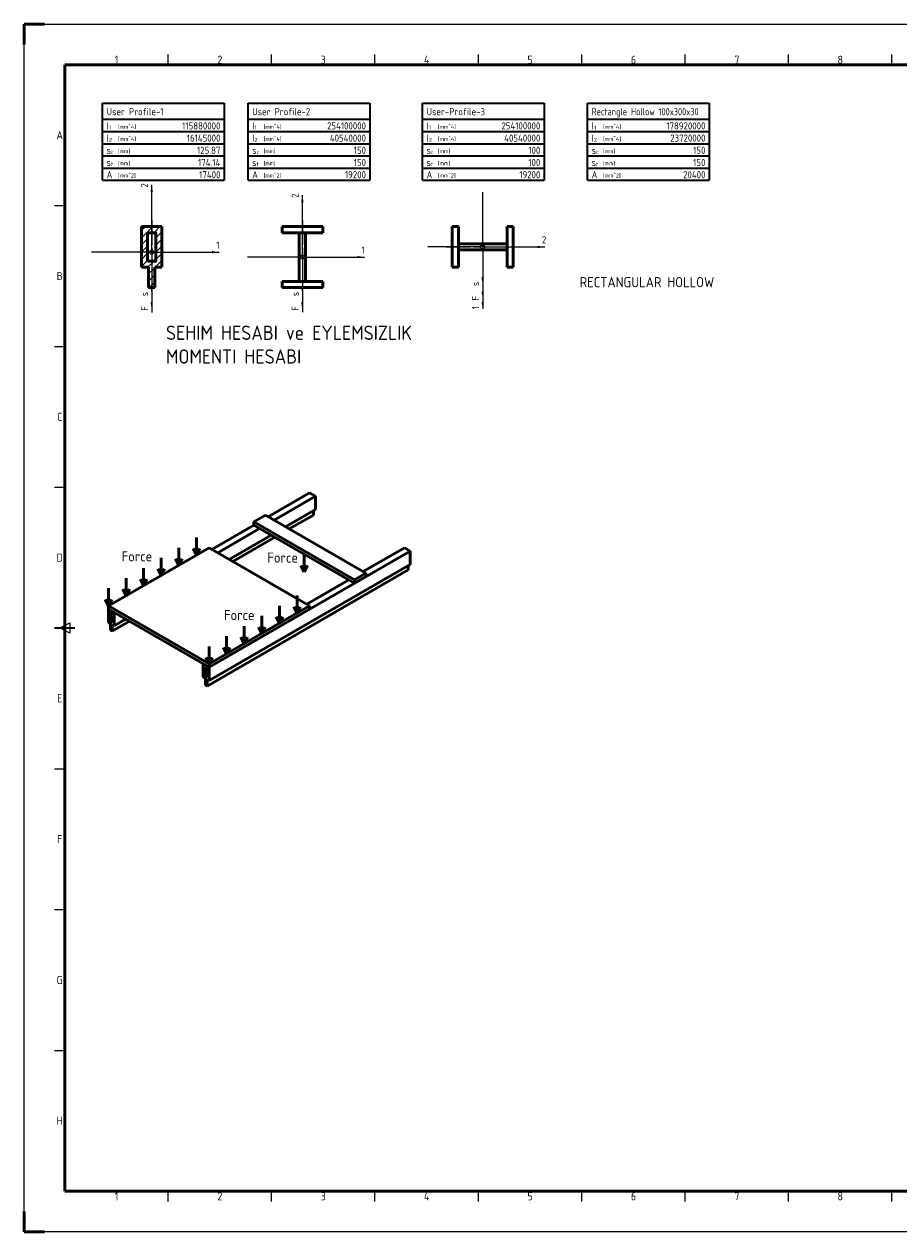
# Model space of a CAD drawing. Extents: x 0 to 12610, y 0 to 5940.
# Tile 1 of 2: x 0 to 4304, y 0 to 5940. Entities that reach past the tile are written whole.
import ezdxf
from ezdxf.enums import TextEntityAlignment as Align

# ---------------------------------------------------------------- set-up
doc = ezdxf.new("R2010")
doc.units = 0
doc.header["$LTSCALE"] = 10
doc.linetypes.add('AM_ISO08W050', pattern=[18, 12, -1.5, 3, -1.5])
doc.layers.get('0').update_dxf_attribs({"linetype": 'CONTINUOUS'})
for name, color, linetype, lineweight in [('AM_0', 7, 'CONTINUOUS', 50), ('AM_4', 3, 'CONTINUOUS', 25), ('AM_6', 2, 'CONTINUOUS', 35), ('AM_7', 4, 'AM_ISO08W050', 25), ('AM_8', 1, 'CONTINUOUS', 25), ('AM_BOR', 7, 'CONTINUOUS', 50), ('AM_VIS', 7, 'CONTINUOUS', 50)]:
    doc.layers.add(name, color=color, linetype=linetype, lineweight=lineweight)
doc.styles.add('ACISOTS', font='isocp.shx', dxfattribs={"height": 1})
doc.styles.get("Standard").update_dxf_attribs({"font": 'ISOCP.SHX'})

# ---------------------------------------------------------------- blocks, each defined once
blk = doc.blocks.new('ISO_A2X3')
for p, q in [((1241, 574), (20, 574)), ((20, 574), (20, 20)), ((20, 20), (1241, 20))]:
    blk.add_line(p, q)
at = {"layer": 'AM_BOR'}
for p, q in [((10, 594), (0, 594)), ((0, 594), (0, 584)), ((0, 0), (0, 10)), ((0, 0), (10, 0))]:
    blk.add_line(p, q, dxfattribs=at)
at = {"layer": 'AM_BOR', "color": 1, "lineweight": 25}
for p, q in [((0, 594), (1261, 594)), ((0, 0), (0, 594)), ((70.875, 574), (70.875, 579)), ((121.75, 574), (121.75, 579)), ((172.625, 574), (172.625, 579)), ((223.5, 574), (223.5, 579)), ((274.375, 574), (274.375, 579)), ((325.25, 574), (325.25, 579)), ((376.125, 574), (376.125, 579)), ((427, 574), (427, 579)), ((15, 504.75), (20, 504.75)), ((15, 435.5), (20, 435.5)), ((15, 366.25), (20, 366.25)), ((17.5, 297), (22.5, 299.5)), ((22.5, 294.5), (17.5, 297)), ((22.5, 299.5), (22.5, 294.5)), ((15, 227.75), (20, 227.75)), ((15, 158.5), (20, 158.5)), ((15, 89.25), (20, 89.25)), ((70.875, 15), (70.875, 20)), ((121.75, 15), (121.75, 20)), ((172.625, 15), (172.625, 20)), ((223.5, 15), (223.5, 20)), ((274.375, 15), (274.375, 20)), ((325.25, 15), (325.25, 20)), ((376.125, 15), (376.125, 20)), ((427, 15), (427, 20)), ((1261, 0), (0, 0))]:
    blk.add_line(p, q, dxfattribs=at)
at = {"layer": 'AM_BOR', "color": 42, "lineweight": 35}
blk.add_line((15, 297), (25, 297), dxfattribs=at)
at = {"layer": 'AM_BOR', "color": 1, "lineweight": 25, "style": 'ACISOTS'}
for s, p in [('1', (45.4375, 576.5)), ('2', (96.3125, 576.5)), ('3', (147.1875, 576.5)), ('4', (198.0625, 576.5)), ('5', (248.9375, 576.5)), ('6', (299.8125, 576.5)), ('7', (350.6875, 576.5)), ('8', (401.5625, 576.5)), ('A', (17.5, 539.375)), ('B', (17.5, 470.125)), ('C', (17.5, 400.875)), ('D', (17.5, 331.625)), ('E', (17.5, 262.375)), ('F', (17.5, 193.125)), ('G', (17.5, 123.875)), ('H', (17.5, 54.625)), ('1', (45.4375, 17.5)), ('2', (96.3125, 17.5)), ('3', (147.1875, 17.5)), ('4', (198.0625, 17.5)), ('5', (248.9375, 17.5)), ('6', (299.8125, 17.5)), ('7', (350.6875, 17.5)), ('8', (401.5625, 17.5))]:
    blk.add_text(s, height=4, dxfattribs=at).set_placement(p, align=Align.MIDDLE)
blk = doc.blocks.new('ISO')
at = {"layer": 'AM_VIS'}
for p, q in [((1262, 2374), (753, 2080)), ((1333, 2333), (824, 2039)), ((1333, 2333), (1262, 2374)), ((1333, 2170), (1333, 2333)), ((576, 2019), (718, 2100)), ((718, 2100), (1955, 1386)), ((1333, 2170), (965, 1958)), ((1308, 2102), (1011, 1931)), ((1308, 2102), (1308, 2156)), ((576, 1978), (60, 1680)), ((647, 1937), (131, 1639)), ((1814, 1304), (576, 2019)), ((576, 1978), (576, 2019)), ((576, 1978), (1814, 1264)), ((788, 1855), (272, 1557)), ((834, 1829), (318, 1531)), ((-1213, 986), (25, 1700)), ((25, 1700), (1262, 986)), ((2500, 1660), (25, 231)), ((2429, 1700), (1920, 1406)), ((2500, 1660), (2429, 1700)), ((2500, 1496), (2500, 1660)), ((2500, 1496), (25, 67)), ((2475, 1429), (0, 0)), ((1955, 1386), (1814, 1304)), ((1814, 1264), (1955, 1345)), ((1955, 1345), (1955, 1386)), ((2475, 1429), (2475, 1482)), ((1743, 1304), (1227, 1006)), ((1814, 1264), (1814, 1304)), ((25, 271), (-1213, 986)), ((-1213, 945), (-1213, 986)), ((25, 231), (-1213, 945)), ((-1213, 782), (-1213, 945)), ((-1213, 945), (-1142, 904)), ((-1188, 906), (-1188, 792)), ((-1167, 894), (-1188, 906)), ((-1167, 780), (-1167, 894)), ((-1142, 904), (-1142, 741)), ((1262, 986), (25, 271)), ((1262, 945), (25, 231)), ((1262, 945), (1262, 986)), ((-1188, 768), (-1213, 782)), ((-1167, 804), (-1188, 792)), ((-1188, 792), (-1167, 780)), ((-1188, 686), (-1188, 768)), ((-955, 796), (-1167, 674)), ((-1142, 741), (-1167, 755)), ((-1167, 755), (-1167, 674)), ((-1001, 823), (-1142, 741)), ((-1167, 674), (-1188, 686)), ((-46, 271), (25, 231)), ((-46, 108), (-46, 271)), ((-21, 233), (-21, 118)), ((0, 220), (-21, 233)), ((0, 106), (0, 220)), ((25, 231), (25, 271)), ((25, 231), (25, 67)), ((-21, 94), (-46, 108)), ((0, 131), (-21, 118)), ((-21, 118), (0, 106)), ((-21, 12), (-21, 94)), ((0, 0), (-21, 12)), ((25, 67), (0, 82)), ((0, 82), (0, 0))]:
    blk.add_line(p, q, dxfattribs=at)
blk = doc.blocks.new('gefbinfb')
at = {"color": 0, "linetype": 'ByBlock'}
for p, q in [((0, 0), (0, 38)), ((0, 38), (59.86, 38)), ((59.86, 38), (59.86, 0)), ((0, 30), (59.86, 30)), ((0, 24), (59.86, 24)), ((0, 18), (59.86, 18)), ((0, 12), (59.86, 12)), ((0, 6), (59.86, 6)), ((0, 0), (59.86, 0))]:
    blk.add_line(p, q, dxfattribs=at)
for s, height, p in [('I', 3.5, (2, 25)), ('1', 2, (3.12, 24.88)), ('[mm^ 4]', 2, (7.64, 25.36)), ('I', 3.5, (2, 19)), ('2', 2, (3.12, 18.88)), ('[mm^ 4]', 2, (7.64, 19.36)), ('s', 3.5, (2, 13)), ('c', 2, (4.12, 12.88)), ('[mm]', 2, (7.64, 13.36)), ('s', 3.5, (2, 7)), ('t', 2, (4.12, 6.88)), ('[mm]', 2, (7.64, 7.36)), ('A', 3.5, (2, 1)), ('[mm^ 2]', 2, (7.64, 1.36))]:
    blk.add_text(s, height=height, dxfattribs=at).set_placement(p)
blk.add_attdef('GEFBI-TEXT{16}', (2, 32), '', height=3.5, dxfattribs=at)
for tag, p in [('GEFBI-I1', (58, 25)), ('GEFBI-I2', (58, 19)), ('GEFBI-S1', (58, 13)), ('GEFBI-S2', (58, 7)), ('GEFBI-A', (58, 1))]:
    blk.add_attdef(tag, text='', height=3.5, dxfattribs=at).set_placement(p, align=Align.RIGHT)
at = {"color": 0, "linetype": 'ByBlock', "flags": 1}
for tag, p in [('GEFBI-ALPHA', (58, -5)), ('GEFBI-MAT', (58, -11)), ('GEFBI-SIGMAB', (58, -17)), ('GEFBI-E', (58, -23))]:
    blk.add_attdef(tag, text='', height=3.5, dxfattribs=at).set_placement(p, align=Align.RIGHT)

msp = doc.modelspace()

# ---------------------------------------------------------------- hatches: boundary and pattern name
at = {"layer": 'AM_8'}
h = msp.add_hatch(dxfattribs=at)
h.set_pattern_fill('_U', color=256, scale=25, angle=45, style=0, pattern_type=0)
h.set_pattern_definition([(45, (182.862, 2620.69), (-17.67767, 17.67767), [])])
h.paths.add_polyline_path([(577.5, 4744.2), (612.5, 4744.2), (612.5, 4644.2), (642.5, 4644.2), (642.5, 4744.2), (677.5, 4744.2), (677.5, 4944.2), (577.5, 4944.2)])
h.paths.add_polyline_path([(647.5, 4914.2), (647.5, 4774.2), (607.5, 4774.2), (607.5, 4914.2)], flags=16)

# ---------------------------------------------------------------- linework, layer by layer
at = {"layer": 'AM_0'}
for p, q in [((677.5, 4944.2), (577.5, 4944.2)), ((577.5, 4944.2), (577.5, 4744.2)), ((677.5, 4744.2), (677.5, 4944.2)), ((1468.8, 4944.2), (1268.8, 4944.2)), ((1268.8, 4944.2), (1268.8, 4914.2)), ((1468.8, 4914.2), (1468.8, 4944.2)), ((2106.3, 4944.2), (2106.3, 4744.2)), ((2136.3, 4944.2), (2106.3, 4944.2)), ((2136.3, 4944.2), (2136.3, 4744.2)), ((2376.3, 4744.2), (2376.3, 4944.2)), ((2406.3, 4944.2), (2376.3, 4944.2)), ((2406.3, 4744.2), (2406.3, 4944.2)), ((1468.8, 4914.2), (1268.8, 4914.2)), ((1353.8, 4914.2), (1353.8, 4674.2)), ((1383.8, 4914.2), (1383.8, 4674.2)), ((2136.3, 4859.2), (2376.3, 4859.2)), ((2136.3, 4829.2), (2376.3, 4829.2)), ((577.5, 4744.2), (612.5, 4744.2)), ((612.5, 4644.2), (612.5, 4744.2)), ((642.5, 4744.2), (642.5, 4644.2)), ((642.5, 4744.2), (677.5, 4744.2)), ((2106.3, 4744.2), (2136.3, 4744.2)), ((2376.3, 4744.2), (2406.3, 4744.2)), ((642.5, 4644.2), (612.5, 4644.2)), ((1268.8, 4674.2), (1268.8, 4644.2)), ((1268.8, 4674.2), (1468.8, 4674.2)), ((1268.8, 4644.2), (1468.8, 4644.2)), ((1468.8, 4644.2), (1468.8, 4674.2))]:
    msp.add_line(p, q, dxfattribs=at)
at = {"layer": 'AM_0', "color": 5}
for p, q in [((847.8, 3415.1), (847.8, 3329)), ((761.2, 3365.1), (761.2, 3279)), ((847.8, 3329), (831.7, 3360.3)), ((847.8, 3329), (864, 3360.3)), ((1377.9, 3333), (1377.9, 3246.8)), ((674.6, 3315.1), (674.6, 3229)), ((761.2, 3279), (745.1, 3310.3)), ((761.2, 3279), (777.4, 3310.3)), ((1377.9, 3246.8), (1361.7, 3278.2)), ((1377.9, 3246.8), (1394, 3278.2)), ((501.4, 3215.1), (501.4, 3129)), ((588, 3179), (571.9, 3210.3)), ((588, 3265.1), (588, 3179)), ((588, 3179), (604.2, 3210.3)), ((674.6, 3229), (658.5, 3260.3)), ((674.6, 3229), (690.8, 3260.3)), ((414.8, 3165.1), (414.8, 3079)), ((501.4, 3129), (485.3, 3160.3)), ((501.4, 3129), (517.6, 3160.3)), ((414.8, 3079), (398.7, 3110.3)), ((414.8, 3079), (431, 3110.3)), ((1342.8, 3129.4), (1342.8, 3043.2)), ((1256.2, 3079.4), (1256.2, 2993.2)), ((1342.8, 3043.2), (1326.6, 3074.6)), ((1342.8, 3043.2), (1358.9, 3074.6)), ((1083, 2979.4), (1083, 2893.2)), ((1169.6, 2943.2), (1153.4, 2974.6)), ((1169.6, 3029.4), (1169.6, 2943.2)), ((1169.6, 2943.2), (1185.7, 2974.6)), ((1256.2, 2993.2), (1240, 3024.6)), ((1256.2, 2993.2), (1272.3, 3024.6)), ((996.4, 2929.4), (996.4, 2843.2)), ((1083, 2893.2), (1066.8, 2924.6)), ((1083, 2893.2), (1099.1, 2924.6)), ((909.8, 2879.4), (909.8, 2793.2)), ((996.4, 2843.2), (980.2, 2874.6)), ((996.4, 2843.2), (1012.5, 2874.6)), ((909.8, 2793.2), (893.6, 2824.6)), ((909.8, 2793.2), (925.9, 2824.6))]:
    msp.add_line(p, q, dxfattribs=at)
at = {"layer": 'AM_0'}
msp.add_lwpolyline([(607.5, 4774.2), (647.5, 4774.2), (647.5, 4914.2), (607.5, 4914.2)], close=True, dxfattribs=at)
at = {"layer": 'AM_4'}
for p, q in [((627.5, 4818.4), (627.5, 5149.9)), ((2256.3, 4844.2), (2256.3, 5114.2)), ((1368.8, 4794.2), (1368.8, 5099.2)), ((627.5, 4818.4), (331, 4818.4)), ((627.5, 4818.4), (959.1, 4818.4)), ((627.5, 4818.4), (627.5, 4521.8)), ((2256.3, 4844.2), (1986.3, 4844.2)), ((2256.3, 4844.2), (2256.3, 4539.2)), ((2256.3, 4844.2), (2561.3, 4844.2)), ((1368.8, 4794.2), (1098.8, 4794.2)), ((1368.8, 4794.2), (1673.8, 4794.2)), ((1368.8, 4794.2), (1368.8, 4524.2))]:
    msp.add_line(p, q, dxfattribs=at)
at = {"layer": 'AM_4', "color": 42}
for p, q in [((627.5, 4818.4), (627.5, 4539.2)), ((2256.3, 4844.2), (2256.3, 4589.2)), ((1368.8, 4794.2), (1368.8, 4539.2))]:
    msp.add_line(p, q, dxfattribs=at)
at = {"layer": 'AM_4', "color": 30}
for p, q in [((627.5, 4818.4), (627.5, 4609.2)), ((2256.3, 4844.2), (2256.3, 4659.2)), ((1368.8, 4794.2), (1368.8, 4609.2))]:
    msp.add_line(p, q, dxfattribs=at)
at = {"layer": 'AM_4'}
for centre in [(627.5, 4818.4), (2256.3, 4844.2), (1368.8, 4794.2)]:
    msp.add_circle(centre, 10, dxfattribs=at)
for points in [[(621.7, 5114.9), (633.4, 5114.9), (627.5, 5149.9)], [(1363, 5064.2), (1374.7, 5064.2), (1368.8, 5099.2)], [(924.1, 4824.2), (924.1, 4812.5), (959.1, 4818.4)], [(2526.3, 4850.1), (2526.3, 4838.4), (2561.3, 4844.2)], [(1638.8, 4800.1), (1638.8, 4788.4), (1673.8, 4794.2)], [(2262.1, 4574.2), (2250.4, 4574.2), (2256.3, 4539.2)]]:
    msp.add_solid(points, dxfattribs=at)
at = {"layer": 'AM_4', "color": 30}
for points in [[(2262.1, 4694.2), (2250.4, 4694.2), (2256.3, 4659.2)], [(633.4, 4644.2), (621.7, 4644.2), (627.5, 4609.2)], [(1374.6, 4644.2), (1363, 4644.2), (1368.8, 4609.2)]]:
    msp.add_solid(points, dxfattribs=at)
at = {"layer": 'AM_4', "color": 42}
for points in [[(633.4, 4574.2), (621.7, 4574.2), (627.5, 4539.2)], [(1374.6, 4574.2), (1363, 4574.2), (1368.8, 4539.2)], [(2262.1, 4624.2), (2250.4, 4624.2), (2256.3, 4589.2)]]:
    msp.add_solid(points, dxfattribs=at)
at = {"layer": 'AM_7'}
for p, q in [((627.5, 4974.2), (627.5, 4614.2)), ((1368.8, 4974.2), (1368.8, 4614.2)), ((2076.3, 4844.2), (2436.3, 4844.2))]:
    msp.add_line(p, q, dxfattribs=at)

# ---------------------------------------------------------------- block references
at = {"layer": 'AM_0', "lineweight": 0, "xscale": 10, "yscale": 10, "zscale": 10}
msp.add_blockref('ISO_A2X3', (0, 0), dxfattribs=at)
at = {"layer": 'AM_0', "xscale": 0.3999999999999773, "yscale": 0.4000000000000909, "zscale": 0.4}
msp.add_blockref('ISO', (899.9, 2684.7), dxfattribs=at)
at = {"layer": 'AM_6', "xscale": 10, "yscale": 10, "zscale": 10}
for p, values in [((385.7, 5172), {'GEFBI-A': '17400', 'GEFBI-S2': '174.14', 'GEFBI-S1': '125.87', 'GEFBI-I2': '16145000', 'GEFBI-I1': '115880000', 'GEFBI-TEXT{16}': 'User Profile-1'}), ((1101.9, 5172), {'GEFBI-A': '19200', 'GEFBI-S2': '150', 'GEFBI-S1': '150', 'GEFBI-I2': '40540000', 'GEFBI-I1': '254100000', 'GEFBI-TEXT{16}': 'User Profile-2'}), ((1959.8, 5172), {'GEFBI-A': '19200', 'GEFBI-S2': '100', 'GEFBI-S1': '100', 'GEFBI-I2': '40540000', 'GEFBI-I1': '254100000', 'GEFBI-TEXT{16}': 'User-Profile-3'})]:
    msp.add_blockref('gefbinfb', p, dxfattribs=at).add_auto_attribs(values)
at = {"layer": 'AM_6'}
ref = msp.add_blockref('gefbinfb', (2772.1, 5172), dxfattribs=dict(at, xscale=10, yscale=10, zscale=10))
ref.add_attrib('GEFBI-A', '20400', dxfattribs={"layer": '0', "color": 0, "linetype": 'ByBlock', "height": 35}).set_placement((3352.1, 5182), align=Align.RIGHT)
ref.add_attrib('GEFBI-S2', '150', dxfattribs={"layer": '0', "color": 0, "linetype": 'ByBlock', "height": 35}).set_placement((3352.1, 5242), align=Align.RIGHT)
ref.add_attrib('GEFBI-S1', '150', dxfattribs={"layer": '0', "color": 0, "linetype": 'ByBlock', "height": 35}).set_placement((3352.1, 5302), align=Align.RIGHT)
ref.add_attrib('GEFBI-I2', '23720000', dxfattribs={"layer": '0', "color": 0, "linetype": 'ByBlock', "height": 35}).set_placement((3352.1, 5362), align=Align.RIGHT)
ref.add_attrib('GEFBI-I1', '178920000', dxfattribs={"layer": '0', "color": 0, "linetype": 'ByBlock', "height": 35}).set_placement((3352.1, 5422), align=Align.RIGHT)
ref.add_attrib('GEFBI-TEXT{16}', 'Rectangle Hollow 100x300x30', (2792.1, 5492), dxfattribs={"layer": '0', "color": 0, "linetype": 'ByBlock', "height": 35, "width": 0.935629})

# ---------------------------------------------------------------- texts
at = {"layer": 'AM_0', "color": 5}
for p in [(451, 3297.4), (1168.2, 3291.1), (954.6, 3008.6)]:
    msp.add_text(' Force', height=50, dxfattribs=at).set_placement(p)
at = {"layer": 'AM_4'}
for p in [(592.5, 5135.9), (1333.8, 5085.2)]:
    msp.add_text('2', height=35, rotation=90, dxfattribs=at).set_placement(p, align=Align.MIDDLE_LEFT)
for s, p in [('1', (945.1, 4853.4)), ('2', (2547.3, 4879.2)), ('1', (1659.8, 4829.2))]:
    msp.add_text(s, height=35, dxfattribs=at).set_placement(p, align=Align.MIDDLE_LEFT)
at = {"layer": 'AM_4', "color": 30}
for p in [(2221.3, 4673.2), (592.5, 4623.2), (1333.8, 4623.2)]:
    msp.add_text('s', height=35, rotation=90, dxfattribs=at).set_placement(p, align=Align.MIDDLE_RIGHT)
at = {"layer": 'AM_4', "color": 42}
for p in [(2221.3, 4603.2), (592.5, 4553.2), (1333.8, 4553.2)]:
    msp.add_text('F', height=35, rotation=90, dxfattribs=at).set_placement(p, align=Align.MIDDLE_RIGHT)
at = {"layer": 'AM_4'}
msp.add_text('1', height=35, rotation=90, dxfattribs=at).set_placement((2221.3, 4553.2), align=Align.MIDDLE_RIGHT)
at = {"layer": 'AM_6', "color": 7, "lineweight": 50, "insert": (2733.1, 4696), "char_height": 50, "width": 1512.468, "attachment_point": 1}
msp.add_mtext('RECTANGULAR HOLLOW', dxfattribs=at)
at = {"layer": 'AM_6', "color": 30, "lineweight": 70, "insert": (697.9, 4457), "char_height": 70, "width": 1519.84, "attachment_point": 1}
msp.add_mtext('SEHIM HESABI ve EYLEMSIZLIK\\PMOMENTI HESABI', dxfattribs=at)

doc.saveas('drawing.dxf')
